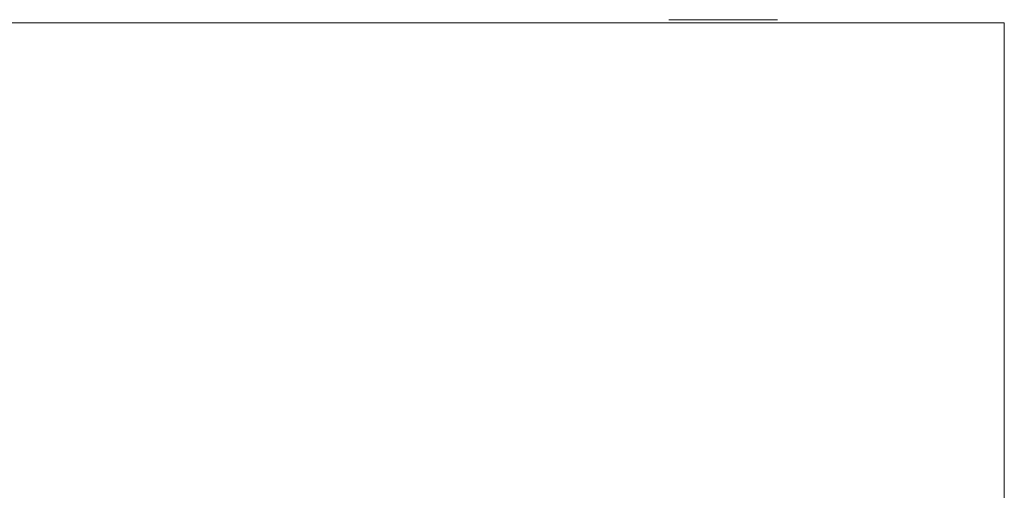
# Model space of a CAD drawing. Header units: millimetres. Extents: x -14962 to -11715, y -600 to 2729.
# Tile 23 of 41: x -14512 to -14114, y 1710 to 1900. Entities that reach past the tile are written whole.
import ezdxf

# ---------------------------------------------------------------- set-up
doc = ezdxf.new("R2010")
doc.units = ezdxf.units.MM
doc.layers.add('M-EQPM', color=50, linetype='Continuous', lineweight=18)

# ---------------------------------------------------------------- blocks, each defined once
blk = doc.blocks.new('HC_Heat Pump_GM_Saunier Duval_GeniaSet TEK_IS_kit complet_2C - HA 10-7_2 STB-985960-Elévation Sud')
at = {"layer": 'M-EQPM'}
for p, q in [((-14704.95, 1898.7), (-14113.95, 1898.7)), ((-14113.95, 1898.7), (-14704.95, 1898.7)), ((-14249.53, 1900), (-14205.53, 1900)), ((-14249.53, 1900), (-14205.53, 1900)), ((-14233.94, 1900), (-14221.12, 1900)), ((-14233.94, 1900), (-14221.12, 1900)), ((-14113.95, 1898.7), (-14113.95, 10)), ((-14113.95, 1220), (-14113.95, 1898.7))]:
    blk.add_line(p, q, dxfattribs=at)

msp = doc.modelspace()

# ---------------------------------------------------------------- block references
at = {"layer": 'M-EQPM'}
msp.add_blockref('HC_Heat Pump_GM_Saunier Duval_GeniaSet TEK_IS_kit complet_2C - HA 10-7_2 STB-985960-Elévation Sud', (0, 0), dxfattribs=at)

doc.saveas('drawing.dxf')
